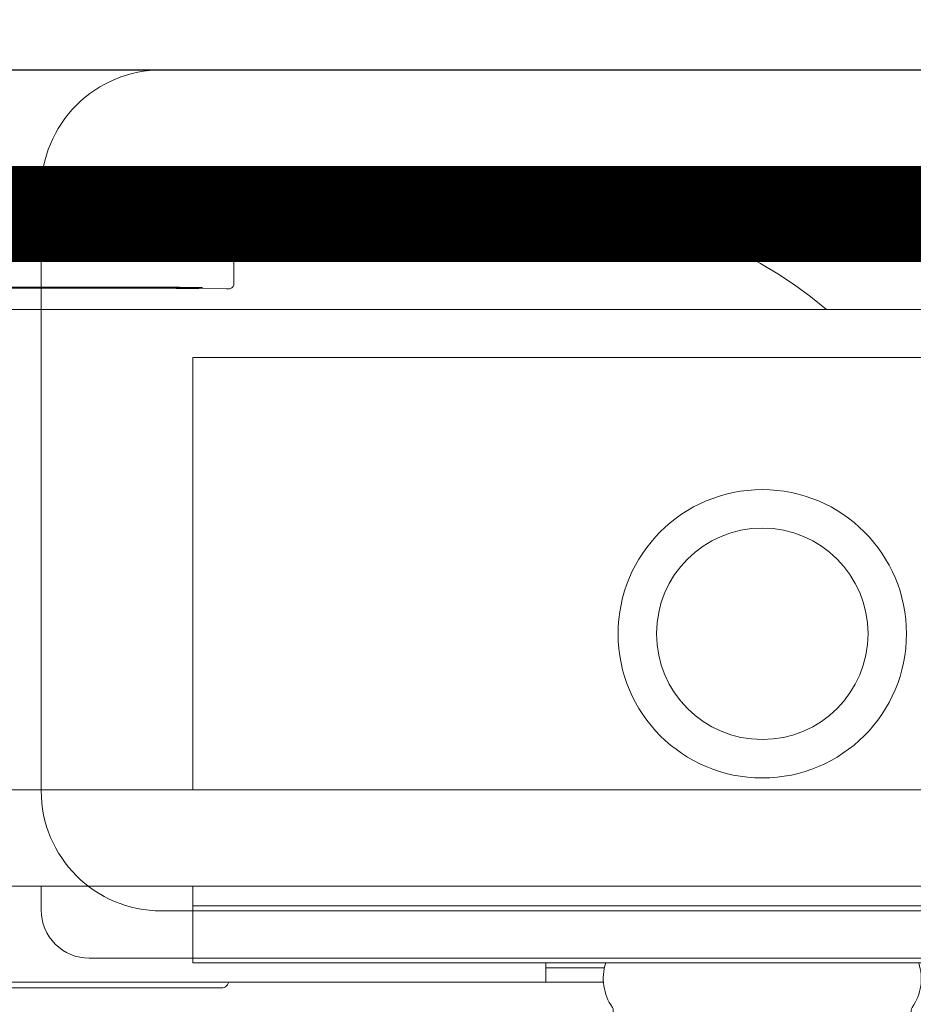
# Model space of a CAD drawing. Header units: millimetres. Extents: x 28291 to 177760, y -399809 to -170937.
# Tile 154 of 256: x 51611 to 51629, y -194671 to -194651. Entities that reach past the tile are written whole.
import ezdxf

# ---------------------------------------------------------------- set-up
doc = ezdxf.new("R2010")
doc.units = ezdxf.units.MM
doc.linetypes.add('CARKOVANA', pattern=[7.5, 5, -2.5])
doc.linetypes.add('HIDDEN2', pattern=[4.7625, 3.175, -1.5875])
doc.layers.get('0').update_dxf_attribs({"lineweight": 0})
for name, color, linetype, lineweight in [('!! 0_ Istn-sciany', 3, 'Continuous', 30), ('!! 2_POSADZKI COKOŁY', 170, 'Continuous', 0), ('!! 2_posadzki gres sanit 2', 244, 'Continuous', 9), ('!! wymiary osi', 250, 'Continuous', 9)]:
    doc.layers.add(name, color=color, linetype=linetype, lineweight=lineweight)
doc.layers.add('!! 1_Wyburzenia', color=252, linetype='CARKOVANA', lineweight=13, true_color=0x696969)
doc.layers.add('!! 2_WYBURZENIA DO REMONTU', color=7, linetype='Continuous', lineweight=0, true_color=0x4d4d4d, plot=False)
doc.layers.add('!!_@ wypos sanit nd', color=7, linetype='Continuous', lineweight=0, plot=False)
doc.styles.add('TXT', font='simplex.shx')
doc.dimstyles.new('DIM50', dxfattribs={"dimscale": 5, "dimtxt": 2.5, "dimasz": 1.5, "dimexe": 0, "dimexo": 0, "dimgap": 0.5, "dimtad": 1, "dimdec": 4, "dimrnd": 0.5, "dimdsep": 46, "dimtxsty": 'TXT', "dimblk1": 'TICK1', "dimblk2": 'TICK1', "dimsah": 1, "dimcen": 0, "dimse1": 1, "dimse2": 1, "dimclrd": 1, "dimclre": 7, "dimclrt": 9, "dimadec": 0, "dimazin": 0, "dimtfac": 1, "dimtdec": 4, "dimtmove": 2, "dimatfit": 3, "dimldrblk": 'TICK1', "dimfxl": 1, "dimtolj": 1, "dimarcsym": 0})

# ---------------------------------------------------------------- blocks, each defined once
blk = doc.blocks.new('A$C351F644B')
for p, q in [((-20, 17.5), (20, 17.5)), ((22.5, 15), (22.5, 2.5)), ((20, 0), (-20, 0))]:
    blk.add_line(p, q)
for centre, start, end in [((20, 15), 0, 90), ((20, 2.5), 270, 0)]:
    blk.add_arc(centre, 2.5, start, end)
blk = doc.blocks.new('A$Cff2eaf8b')
for points in [[(-0.18941, 0.08863), (-0.04454, 0.08863), (-0.04035, 0.08853), (-0.03617, 0.08824), (-0.032, 0.08775), (-0.02786, 0.08707), (-0.02376, 0.08619), (-0.0197, 0.08513), (-0.0157, 0.08388), (-0.01176, 0.08244), (-0.00789, 0.08082), (-0.0041, 0.07902), (-0.0004, 0.07705), (0.0032, 0.0749), (0.0067, 0.0726), (0.01009, 0.07012), (0.01337, 0.0675)], [(-0.19839, 0.08237), (-0.11148, 0.08219)], [(-0.16124, 0.07188), (-0.11145, 0.07178), (-0.11127, 0.07178), (-0.11111, 0.07178), (-0.111, 0.07178), (-0.11083, 0.07179), (-0.11065, 0.07183), (-0.11049, 0.0719), (-0.11033, 0.072), (-0.1102, 0.07212), (-0.11009, 0.07227), (-0.11001, 0.07243), (-0.10996, 0.07261), (-0.10995, 0.07279), (-0.10997, 0.08178), (-0.10998, 0.08217)], [(-0.12195, 0.07209), (-0.15195, 0.07215)], [(-0.15195, 0.07205), (-0.12195, 0.07199)], [(0.16493, 0.0675), (-0.16477, 0.0675)], [(-0.11847, -0.0325), (-0.11847, 0.0575), (0.11153, 0.0575), (0.11153, -0.0325)], [(-0.16, -0.0355), (-0.16, -0.0325), (0.16, -0.0325), (0.16, -0.0355)], [(0.16, -0.0555), (0.157, -0.0525), (0.16, -0.0525), (-0.16, -0.0525), (-0.157, -0.0525), (-0.16, -0.0555)], [(0.10602, -0.0525), (0.10602, -0.05658), (-0.11847, -0.05658)], [(-0.03305, -0.0725), (-0.16, -0.0725), (-0.16, -0.0695)], [(-0.045, -0.0725), (-0.045, -0.0685)], [(-0.045, -0.0695), (-0.03283, -0.0695)]]:
    blk.add_lwpolyline(points)
for points in [[(-0.15, -0.0525), (-0.15, -0.0575, 0.414214), (-0.14, -0.0675), (-0.11847, -0.0675), (-0.11847, -0.0525)], [(-0.04, -0.0685), (-0.03255, -0.0685, 0.236962), (-0.03118, -0.07775, -0.154353), (-0.031, -0.07832), (-0.031, -0.08218), (0.031, -0.08218), (0.031, -0.07832, -0.154353), (0.03118, -0.07775, 0.236962), (0.03255, -0.0685), (0.04, -0.0685)], [(-0.1633, -0.0727, 0.412536), (-0.1623, -0.0737), (-0.11251, -0.0737), (-0.11222, -0.07367), (-0.11194, -0.07358), (-0.11168, -0.07345), (-0.11145, -0.07326), (-0.11126, -0.07304), (-0.11112, -0.07278), (-0.11104, -0.0725)]]:
    blk.add_lwpolyline(points, format="xyb")
blk.add_lwpolyline([(-0.11847, -0.0685), (0.11153, -0.0685), (0.11153, -0.0675), (-0.11847, -0.0675)], close=True)
for radius in [0.03, 0.022]:
    blk.add_circle((0, 0), radius)
for centre, major_axis, start_param, end_param in [((-0.11148, 0.08218), (-0.0015, 0), 3.141878, 4.712682), ((-0.15195, 0.0721), (0.0055, -0.00001), 1.571085, 4.712678), ((-0.12195, 0.07204), (0.0055, -0.00001), 4.712678, 7.854271)]:
    blk.add_ellipse(centre, major_axis=major_axis, ratio=0.008726, start_param=start_param, end_param=end_param)
blk = doc.blocks.new('TICK1')
at = {"color": 0}
for p, q in [((0, -1.4), (0, 1.4)), ((0, 0), (-1, 0))]:
    blk.add_line(p, q, dxfattribs=at)
at = {"color": 2}
blk.add_line((-1, -1), (1, 1), dxfattribs=at)
blk = doc.blocks.new('*D2566')
at = {"layer": '!! wymiary osi', "color": 1, "lineweight": -2, "transparency": 16777216}
blk.add_line((51358.205, -194783.088), (51358.205, -194659.088), dxfattribs=at)
at = {"layer": 'DEFPOINTS', "color": 0, "transparency": 16777216}
for p in [(51358.205, -194651.588), (51678.711, -194651.588), (51678.711, -194790.588)]:
    blk.add_point(p, dxfattribs=at)
at = {"layer": '!! wymiary osi', "color": 1, "lineweight": -2, "transparency": 16777216, "xscale": 7.5, "yscale": 7.5, "zscale": 7.5}
for p, rotation in [((51358.205, -194651.588), 90), ((51358.205, -194790.588), 270)]:
    blk.add_blockref('TICK1', p, dxfattribs=dict(at, rotation=rotation))
at = {"layer": '!! wymiary osi', "color": 9, "transparency": 16777216, "insert": (51349.455, -194721.088), "char_height": 12.5, "attachment_point": 5, "rotation": 90, "style": 'TXT'}
blk.add_mtext('\\A1;139', dxfattribs=at)

msp = doc.modelspace()

# ---------------------------------------------------------------- hatches: boundary and pattern name
at = {"layer": '!! 2_posadzki gres sanit 2', "ltscale": 0.5}
h = msp.add_hatch(dxfattribs=at)
h.set_pattern_fill('_USER', color=256, scale=40, double=1, pattern_type=0)
h.set_pattern_definition([(0, (0, 0), (0, 40), []), (90, (0, 0), (-40, 2e-15), [])])
h.paths.add_polyline_path([(51246.21802, -194790.5883), (51678.71142, -194790.5883), (51678.71142, -194651.5883), (51246.21802, -194651.5883)])

# ---------------------------------------------------------------- linework, layer by layer
at = {"layer": '!! 0_ Istn-sciany'}
msp.add_lwpolyline([(51588.71142, -194651.5883), (51658.71142, -194651.5883)], dxfattribs=at)
at = {"layer": '!! 1_Wyburzenia'}
msp.add_lwpolyline([(51573.71142, -194651.5883), (51678.71142, -194651.5883)], dxfattribs=at)
at = {"layer": '!! 2_POSADZKI COKOŁY', "color": 180, "true_color": 0x3022f7, "const_width": 2}
msp.add_lwpolyline([(51371.05565, -194654.5883), (51249.21802, -194654.5883), (51249.21802, -194787.5883), (51675.71142, -194787.5883), (51675.71142, -194654.5883), (51473.05565, -194654.5883)], dxfattribs=at)

# ---------------------------------------------------------------- block references
at = {"layer": '!! 2_WYBURZENIA DO REMONTU', "linetype": 'HIDDEN2', "ltscale": 3, "rotation": 180}
msp.add_blockref('A$C351F644B', (51633.71142, -194651.5883), dxfattribs=at)
at = {"layer": '!!_@ wypos sanit nd', "xscale": 100, "yscale": 100, "zscale": 100}
msp.add_blockref('A$Cff2eaf8b', (51626.21177, -194663.32131), dxfattribs=at)

# ---------------------------------------------------------------- dimensions: what is measured, and where the dimension line sits
at = {"layer": '!! wymiary osi'}
dim = msp.add_linear_dim(base=(51358.20534, -194651.5883), p1=(51678.71142, -194790.5883), p2=(51678.71142, -194651.5883), angle=90, dimstyle='DIM50', dxfattribs=at)
dim.commit()
dim.dimension.update_dxf_attribs({"geometry": '*D2566', "text_midpoint": (51349.45534, -194721.0883)})

doc.saveas('drawing.dxf')
